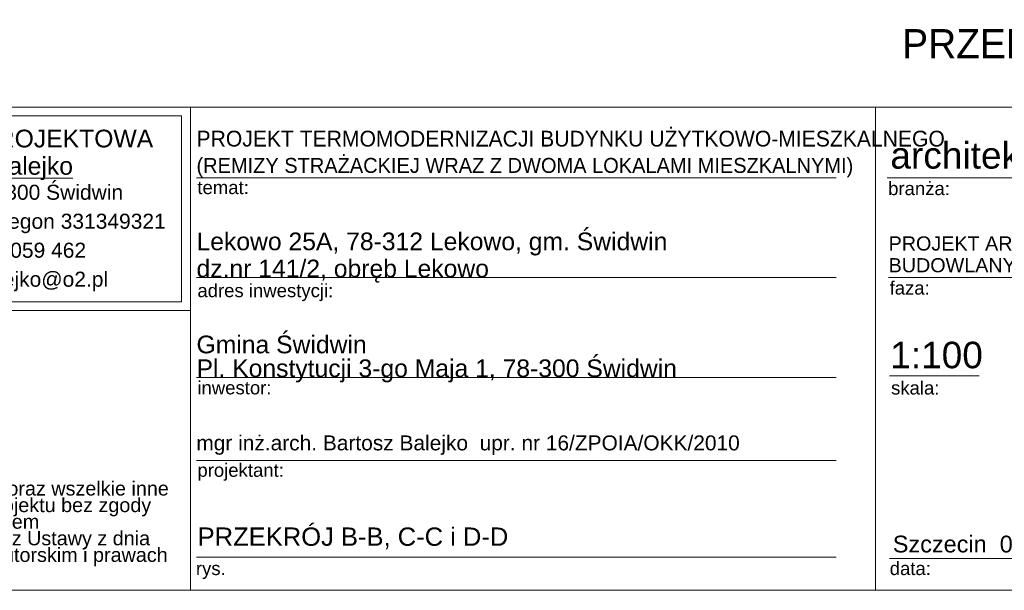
# Model space of a CAD drawing. Extents: x -547885 to -186295, y -25370 to 156194.
# Tile 18 of 256: x -521797 to -509947, y -22870 to -16007. Entities that reach past the tile are written whole.
import ezdxf

# ---------------------------------------------------------------- set-up
doc = ezdxf.new("R2010")
doc.units = 0
doc.header["$MEASUREMENT"] = 0
for name, color, linetype, lineweight in [('Arch opisy_Nr_Pióra__21', 7, 'Continuous', 9), ('ARCH TABELA_Nr_Pióra__1', 7, 'Continuous', 25), ('ARCH TABELA_Nr_Pióra__21', 7, 'Continuous', 9), ('ARCH TABELA_Nr_Pióra__7', 7, 'Continuous', 13)]:
    doc.layers.add(name, color=color, linetype=linetype, lineweight=lineweight)
doc.styles.add('GENERATED_STYLE_3', font='arial.ttf')
doc.styles.add('GENERATED_STYLE_6', font='txt')
doc.styles.add('GENERATED_STYLE_7', font='txt')
doc.styles.add('GENERATED_STYLE_8', font='arial.ttf')
doc.styles.add('GENERATED_STYLE_9', font='arial.ttf')

msp = doc.modelspace()

# ---------------------------------------------------------------- linework, layer by layer
at = {"layer": 'ARCH TABELA_Nr_Pióra__21', "linetype": 'Continuous'}
for p, q in [((-524634.9, -17058.4), (-519741.2, -17058.4)), ((-524634.9, -17058.4), (-507134.9, -17058.4)), ((-519741.2, -17058.4), (-519741.2, -22869.6)), ((-519741.2, -19505.3), (-519741.2, -17058.4)), ((-511496.6, -17058.4), (-511496.6, -22869.6)), ((-524528.5, -17164.8), (-519847.6, -17164.8)), ((-519847.6, -19398.9), (-519847.6, -17164.8)), ((-519741.2, -22869.6), (-519741.2, -17458.4)), ((-519669, -17908.4), (-511969.2, -17908.4)), ((-511357.2, -17908.4), (-507457.9, -17908.4)), ((-519669, -19108.4), (-511969.2, -19108.4)), ((-511339.8, -19108.4), (-507457.9, -19108.4)), ((-524528.5, -19398.9), (-519847.6, -19398.9)), ((-524634.9, -19505.3), (-519741.2, -19505.3)), ((-519669, -20308.4), (-511969.2, -20308.4)), ((-511328, -20291.1), (-510248.4, -20291.1)), ((-519669, -21308.4), (-511969.2, -21308.4)), ((-519669, -22469.6), (-511969.2, -22469.6)), ((-511328, -22487.2), (-509046.2, -22487.2)), ((-507134.9, -22869.6), (-547884.9, -22869.6)), ((-524634.9, -22869.6), (-519741.2, -22869.6)), ((-507134.9, -22869.6), (-519741.2, -22869.6))]:
    msp.add_line(p, q, dxfattribs=at)

# ---------------------------------------------------------------- texts
at = {"layer": 'Arch opisy_Nr_Pióra__21', "linetype": 'Continuous', "insert": (-507769.7, -16120), "char_height": 350, "attachment_point": 3, "style": 'GENERATED_STYLE_6'}
msp.add_mtext('{PRZEKRÓJ B-B}', dxfattribs=at)
at = {"layer": 'ARCH TABELA_Nr_Pióra__1', "linetype": 'Continuous'}
for s, insert, char_height, attachment_point, line_spacing_factor, style in [('{\\pt22543.3;PROJEKT TERMOMODERNIZACJI BUDYNKU UŻYTKOWO-MIESZKALNEGO\\P\\pt22543.3;\\H0.947368x;(REMIZY STRAŻACKIEJ WRAZ Z DWOMA LOKALAMI MIESZKALNYMI)}', (-519669, -17903.7), 190, 7, 1.033421, 'GENERATED_STYLE_7'), ('{PROJEKT ARCHITEKTONICZNO\\PBUDOWLANY}', (-511339.8, -18613), 170, 1, 0.923713, 'GENERATED_STYLE_8')]:
    msp.add_mtext(s, dxfattribs=dict(at, insert=insert, char_height=char_height, attachment_point=attachment_point, line_spacing_factor=line_spacing_factor, style=style))
at = {"layer": 'ARCH TABELA_Nr_Pióra__1', "linetype": 'Continuous', "insert": (-519655.2, -22114.3), "char_height": 220, "attachment_point": 1, "style": 'GENERATED_STYLE_9'}
msp.add_mtext('{PRZEKRÓJ B-B, C-C i D-D}', dxfattribs=at)
at = {"layer": 'ARCH TABELA_Nr_Pióra__21', "linetype": 'Continuous', "insert": (-519669, -20369.7), "char_height": 212.766, "attachment_point": 7, "line_spacing_factor": 0.807442, "style": 'GENERATED_STYLE_8'}
msp.add_mtext('{Gmina Świdwin\\PPl. Konstytucji 3-go Maja 1, 78-300 Świdwin}', dxfattribs=at)
at = {"layer": 'ARCH TABELA_Nr_Pióra__7', "linetype": 'Continuous', "char_height": 212.766}
for s, insert, attachment_point, line_spacing_factor, style in [('{PRACOWNIA PROJEKTOWA\\P\\LBartosz Balejko}', (-522188, -17329.8), 2, 0.926719, 'GENERATED_STYLE_3'), ('{Lekowo 25A, 78-312 Lekowo, gm. Świdwin\\Pdz.nr 141/2, obręb Lekowo}', (-519669, -19169.7), 7, 0.918867, 'GENERATED_STYLE_8')]:
    msp.add_mtext(s, dxfattribs=dict(at, insert=insert, attachment_point=attachment_point, line_spacing_factor=line_spacing_factor, style=style))
at = {"layer": 'ARCH TABELA_Nr_Pióra__7', "linetype": 'Continuous', "attachment_point": 1, "style": 'GENERATED_STYLE_8'}
for s, insert, char_height in [('{architektura}', (-511318.6, -17478.8), 319.16), ('{temat:}', (-519658.3, -17944.9), 159.58), ('{branża:}', (-511345.4, -17957.2), 159.58), ('{adres inwestycji:}', (-519658.3, -19184.6), 159.58), ('{faza:}', (-511328, -19153.5), 159.58), ('{1:100}', (-511320.7, -19879.9), 319.16), ('{inwestor:}', (-519658.3, -20353.5), 159.58), ('{skala:}', (-511310.3, -20355.4), 159.58), ('{mgr inż.arch. Bartosz Balejko  upr. nr 16/ZPOIA/OKK/2010}', (-519671.2, -21006.6), 180), ('{projektant:}', (-519658.3, -21344.9), 159.58), ('{Szczecin  04.2025}', (-511289.3, -22212.3), 202.128), ('{data:}', (-511326.6, -22526.8), 159.58), ('{rys.}', (-519676.2, -22526.8), 159.58)]:
    msp.add_mtext(s, dxfattribs=dict(at, insert=insert, char_height=char_height))
at = {"layer": 'ARCH TABELA_Nr_Pióra__7', "linetype": 'Continuous', "style": 'GENERATED_STYLE_8'}
for s, insert, char_height, width, attachment_point, line_spacing_factor in [('{ul.Różana 6, 78-300 Świdwin\\PNIP 672-168-25-82 Regon 331349321\\Ptel.: +48 501 059 462\\Pmail: bartekbalejko@o2.pl}', (-522188, -17991.7), 180.852, 4680.851, 2, 1.156383), ('{UWAGA:\\PKopiowanie, publikacje oraz wszelkie inne formy wykorzystania projektu bez zgody autorów będą naruszeniem przepisówwynikających z Ustawy z dnia 4.02.1994 r. o prawie autorskim i prawach pokrewnych.}', (-524429.7, -21359.9), 170.2128, 4483.408, 1, 0.703415)]:
    msp.add_mtext(s, dxfattribs=dict(at, insert=insert, char_height=char_height, width=width, attachment_point=attachment_point, line_spacing_factor=line_spacing_factor))

doc.saveas('drawing.dxf')
